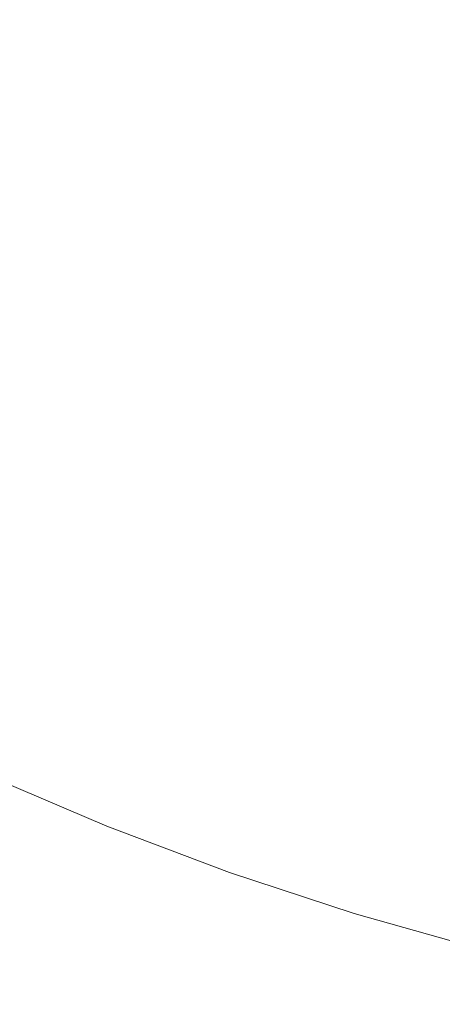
# Model space of a CAD drawing. Header units: centimetres. Extents: x -26 to 27.3, y -25.3 to -23.5.
# Tile 60 of 200: x -8.011 to -7.9699, y -25.0556 to -24.9599. Entities that reach past the tile are written whole.
import ezdxf

# ---------------------------------------------------------------- set-up
doc = ezdxf.new("R2010")
doc.units = ezdxf.units.CM
doc.header["$LTSCALE"] = 2.54
doc.layers.add('Lucido design-1', color=7, linetype='Continuous')

# ---------------------------------------------------------------- blocks, each defined once
blk = doc.blocks.new('Gruppo-4-1')
at = {"color": 7, "linetype": 'Continuous', "lineweight": 9}
blk.add_3dface([(-25.890647, -23.559888, -349.282667), (-25.890647, -25.159888, -349.282667), (27.209353, -25.159888, -349.282667), (27.209353, -23.559888, -349.282667)], dxfattribs=at)
for points, invisible_edges in [([(-8.002533, -24.960174, -350.053507), (-8.010933, -24.955245, -350.053507), (-8.00945, -24.952837, -350.050572), (-8.001154, -24.957705, -350.050572)], 15), ([(-8.003971, -24.962748, -350.056326), (-8.012479, -24.957755, -350.056326), (-8.010933, -24.955245, -350.053507), (-8.002533, -24.960174, -350.053507)], 15), ([(-7.992659, -24.962217, -350.050572), (-8.001154, -24.957705, -350.050572), (-7.999836, -24.955345, -350.047528), (-7.991442, -24.959803, -350.047528)], 15), ([(-7.981806, -24.961555, -350.044379), (-7.990283, -24.957504, -350.044379), (-7.989168, -24.955292, -350.041082), (-7.980786, -24.959297, -350.041082)], 15), ([(-7.971382, -24.960806, -350.037741), (-7.979837, -24.957198, -350.037741), (-7.978945, -24.955226, -350.034311), (-7.970575, -24.958798, -350.034311)], 15), ([(-7.972241, -24.962943, -350.041082), (-7.980786, -24.959297, -350.041082), (-7.979837, -24.957198, -350.037741), (-7.971382, -24.960806, -350.037741)], 15), ([(-7.962061, -24.962011, -350.034311), (-7.970575, -24.958798, -350.034311), (-7.969822, -24.956922, -350.030801), (-7.961388, -24.960105, -350.030801)], 15), ([(-8.005465, -24.965422, -350.059026), (-8.014085, -24.960364, -350.059026), (-8.012479, -24.957755, -350.056326), (-8.003971, -24.962748, -350.056326)], 15), ([(-7.993932, -24.964742, -350.053507), (-8.002533, -24.960174, -350.053507), (-8.001154, -24.957705, -350.050572), (-7.992659, -24.962217, -350.050572)], 15), ([(-7.982867, -24.963901, -350.047528), (-7.991442, -24.959803, -350.047528), (-7.990283, -24.957504, -350.044379), (-7.981806, -24.961555, -350.044379)], 15), ([(-7.962782, -24.964051, -350.037741), (-7.971382, -24.960806, -350.037741), (-7.970575, -24.958798, -350.034311), (-7.962061, -24.962011, -350.034311)], 15), ([(-7.995259, -24.967374, -350.056326), (-8.003971, -24.962748, -350.056326), (-8.002533, -24.960174, -350.053507), (-7.993932, -24.964742, -350.053507)], 15), ([(-7.98398, -24.966364, -350.050572), (-7.992659, -24.962217, -350.050572), (-7.991442, -24.959803, -350.047528), (-7.982867, -24.963901, -350.047528)], 15), ([(-7.973165, -24.965242, -350.044379), (-7.981806, -24.961555, -350.044379), (-7.980786, -24.959297, -350.041082), (-7.972241, -24.962943, -350.041082)], 15), ([(-8.007013, -24.968193, -350.061601), (-8.015749, -24.963067, -350.061601), (-8.014085, -24.960364, -350.059026), (-8.005465, -24.965422, -350.059026)], 15), ([(-7.96355, -24.966223, -350.041082), (-7.972241, -24.962943, -350.041082), (-7.971382, -24.960806, -350.037741), (-7.962782, -24.964051, -350.037741)], 15), ([(-7.974125, -24.967631, -350.047528), (-7.982867, -24.963901, -350.047528), (-7.981806, -24.961555, -350.044379), (-7.973165, -24.965242, -350.044379)], 15), ([(-8.008613, -24.971056, -350.064046), (-8.017469, -24.965859, -350.064046), (-8.015749, -24.963067, -350.061601), (-8.007013, -24.968193, -350.061601)], 15), ([(-7.996639, -24.97011, -350.059026), (-8.005465, -24.965422, -350.059026), (-8.003971, -24.962748, -350.056326), (-7.995259, -24.967374, -350.056326)], 15), ([(-7.985145, -24.968941, -350.053507), (-7.993932, -24.964742, -350.053507), (-7.992659, -24.962217, -350.050572), (-7.98398, -24.966364, -350.050572)], 15), ([(-7.964375, -24.968559, -350.044379), (-7.973165, -24.965242, -350.044379), (-7.972241, -24.962943, -350.041082), (-7.96355, -24.966223, -350.041082)], 15), ([(-7.975133, -24.970139, -350.050572), (-7.98398, -24.966364, -350.050572), (-7.982867, -24.963901, -350.047528), (-7.974125, -24.967631, -350.047528)], 15), ([(-7.986359, -24.971627, -350.056326), (-7.995259, -24.967374, -350.056326), (-7.993932, -24.964742, -350.053507), (-7.985145, -24.968941, -350.053507)], 15), ([(-8.010261, -24.974007, -350.066356), (-8.019241, -24.968737, -350.066356), (-8.017469, -24.965859, -350.064046), (-8.008613, -24.971056, -350.064046)], 15), ([(-7.998068, -24.972944, -350.061601), (-8.007013, -24.968193, -350.061601), (-8.005465, -24.965422, -350.059026), (-7.996639, -24.97011, -350.059026)], 15), ([(-7.965233, -24.970987, -350.047528), (-7.974125, -24.967631, -350.047528), (-7.973165, -24.965242, -350.044379), (-7.964375, -24.968559, -350.044379)], 15), ([(-7.976187, -24.972763, -350.053507), (-7.985145, -24.968941, -350.053507), (-7.98398, -24.966364, -350.050572), (-7.975133, -24.970139, -350.050572)], 15), ([(-7.987621, -24.974419, -350.059026), (-7.996639, -24.97011, -350.059026), (-7.995259, -24.967374, -350.056326), (-7.986359, -24.971627, -350.056326)], 15), ([(-7.966134, -24.973536, -350.050572), (-7.975133, -24.970139, -350.050572), (-7.974125, -24.967631, -350.047528), (-7.965233, -24.970987, -350.047528)], 15), ([(-8.011956, -24.977041, -350.068529), (-8.021063, -24.971697, -350.068529), (-8.019241, -24.968737, -350.066356), (-8.010261, -24.974007, -350.066356)], 15), ([(-7.999544, -24.975873, -350.064046), (-8.008613, -24.971056, -350.064046), (-8.007013, -24.968193, -350.061601), (-7.998068, -24.972944, -350.061601)], 15), ([(-7.977287, -24.975499, -350.056326), (-7.986359, -24.971627, -350.056326), (-7.985145, -24.968941, -350.053507), (-7.976187, -24.972763, -350.053507)], 15), ([(-7.988928, -24.977311, -350.061601), (-7.998068, -24.972944, -350.061601), (-7.996639, -24.97011, -350.059026), (-7.987621, -24.974419, -350.059026)], 15), ([(-7.967076, -24.976202, -350.053507), (-7.976187, -24.972763, -350.053507), (-7.975133, -24.970139, -350.050572), (-7.966134, -24.973536, -350.050572)], 15), ([(-8.001066, -24.978891, -350.066356), (-8.010261, -24.974007, -350.066356), (-8.008613, -24.971056, -350.064046), (-7.999544, -24.975873, -350.064046)], 15), ([(-7.978429, -24.978341, -350.059026), (-7.987621, -24.974419, -350.059026), (-7.986359, -24.971627, -350.056326), (-7.977287, -24.975499, -350.056326)], 15), ([(-7.990279, -24.9803, -350.064046), (-7.999544, -24.975873, -350.064046), (-7.998068, -24.972944, -350.061601), (-7.988928, -24.977311, -350.061601)], 15), ([(-7.968058, -24.978982, -350.056326), (-7.977287, -24.975499, -350.056326), (-7.976187, -24.972763, -350.053507), (-7.967076, -24.976202, -350.053507)], 15), ([(-8.00263, -24.981993, -350.068529), (-8.011956, -24.977041, -350.068529), (-8.010261, -24.974007, -350.066356), (-8.001066, -24.978891, -350.066356)], 15), ([(-7.979612, -24.981286, -350.061601), (-7.988928, -24.977311, -350.061601), (-7.987621, -24.974419, -350.059026), (-7.978429, -24.978341, -350.059026)], 15), ([(-7.969078, -24.98187, -350.059026), (-7.978429, -24.978341, -350.059026), (-7.977287, -24.975499, -350.056326), (-7.968058, -24.978982, -350.056326)], 15), ([(-7.991672, -24.98338, -350.066356), (-8.001066, -24.978891, -350.066356), (-7.999544, -24.975873, -350.064046), (-7.990279, -24.9803, -350.064046)], 15), ([(-8.004235, -24.985176, -350.070559), (-8.013694, -24.980152, -350.070559), (-8.011956, -24.977041, -350.068529), (-8.00263, -24.981993, -350.068529)], 15), ([(-7.980835, -24.98433, -350.064046), (-7.990279, -24.9803, -350.064046), (-7.988928, -24.977311, -350.061601), (-7.979612, -24.981286, -350.061601)], 15), ([(-7.970136, -24.984863, -350.061601), (-7.979612, -24.981286, -350.061601), (-7.978429, -24.978341, -350.059026), (-7.969078, -24.98187, -350.059026)], 15), ([(-7.993103, -24.986546, -350.068529), (-8.00263, -24.981993, -350.068529), (-8.001066, -24.978891, -350.066356), (-7.991672, -24.98338, -350.066356)], 15), ([(-8.005877, -24.988433, -350.072442), (-8.015473, -24.983337, -350.072442), (-8.013694, -24.980152, -350.070559), (-8.004235, -24.985176, -350.070559)], 15), ([(-7.982095, -24.987466, -350.066356), (-7.991672, -24.98338, -350.066356), (-7.990279, -24.9803, -350.064046), (-7.980835, -24.98433, -350.064046)], 15), ([(-7.971228, -24.987955, -350.064046), (-7.980835, -24.98433, -350.064046), (-7.979612, -24.981286, -350.061601), (-7.970136, -24.984863, -350.061601)], 15), ([(-7.994571, -24.989794, -350.070559), (-8.004235, -24.985176, -350.070559), (-8.00263, -24.981993, -350.068529), (-7.993103, -24.986546, -350.068529)], 15), ([(-7.960516, -24.988034, -350.061601), (-7.970136, -24.984863, -350.061601), (-7.969078, -24.98187, -350.059026), (-7.959586, -24.984999, -350.059026)], 15), ([(-8.007554, -24.99176, -350.074176), (-8.01729, -24.986589, -350.074176), (-8.015473, -24.983337, -350.072442), (-8.005877, -24.988433, -350.072442)], 15), ([(-7.983391, -24.99069, -350.068529), (-7.993103, -24.986546, -350.068529), (-7.991672, -24.98338, -350.066356), (-7.982095, -24.987466, -350.066356)], 15), ([(-7.972354, -24.991142, -350.066356), (-7.982095, -24.987466, -350.066356), (-7.980835, -24.98433, -350.064046), (-7.971228, -24.987955, -350.064046)], 15), ([(-7.961476, -24.991169, -350.064046), (-7.971228, -24.987955, -350.064046), (-7.970136, -24.984863, -350.061601), (-7.960516, -24.988034, -350.061601)], 15), ([(-7.996074, -24.993118, -350.072442), (-8.005877, -24.988433, -350.072442), (-8.004235, -24.985176, -350.070559), (-7.994571, -24.989794, -350.070559)], 15), ([(-8.009264, -24.99515, -350.075757), (-8.019141, -24.989904, -350.075757), (-8.01729, -24.986589, -350.074176), (-8.007554, -24.99176, -350.074176)], 15), ([(-7.98472, -24.993997, -350.070559), (-7.994571, -24.989794, -350.070559), (-7.993103, -24.986546, -350.068529), (-7.983391, -24.99069, -350.068529)], 15), ([(-7.973512, -24.994418, -350.068529), (-7.983391, -24.99069, -350.068529), (-7.982095, -24.987466, -350.066356), (-7.972354, -24.991142, -350.066356)], 15), ([(-7.962466, -24.994401, -350.066356), (-7.972354, -24.991142, -350.066356), (-7.971228, -24.987955, -350.064046), (-7.961476, -24.991169, -350.064046)], 15), ([(-7.997608, -24.996512, -350.074176), (-8.007554, -24.99176, -350.074176), (-8.005877, -24.988433, -350.072442), (-7.996074, -24.993118, -350.072442)], 15), ([(-7.98608, -24.997382, -350.072442), (-7.996074, -24.993118, -350.072442), (-7.994571, -24.989794, -350.070559), (-7.98472, -24.993997, -350.070559)], 15), ([(-8.011002, -24.998598, -350.077181), (-8.021025, -24.993275, -350.077181), (-8.019141, -24.989904, -350.075757), (-8.009264, -24.99515, -350.075757)], 15), ([(-7.974699, -24.997779, -350.070559), (-7.98472, -24.993997, -350.070559), (-7.983391, -24.99069, -350.068529), (-7.973512, -24.994418, -350.068529)], 15), ([(-7.999172, -24.999972, -350.075757), (-8.009264, -24.99515, -350.075757), (-8.007554, -24.99176, -350.074176), (-7.997608, -24.996512, -350.074176)], 15), ([(-7.963483, -24.997724, -350.068529), (-7.973512, -24.994418, -350.068529), (-7.972354, -24.991142, -350.066356), (-7.962466, -24.994401, -350.066356)], 15), ([(-7.987469, -25.000839, -350.074176), (-7.997608, -24.996512, -350.074176), (-7.996074, -24.993118, -350.072442), (-7.98608, -24.997382, -350.072442)], 15), ([(-7.975914, -25.001218, -350.072442), (-7.98608, -24.997382, -350.072442), (-7.98472, -24.993997, -350.070559), (-7.974699, -24.997779, -350.070559)], 15), ([(-7.964527, -25.001132, -350.070559), (-7.974699, -24.997779, -350.070559), (-7.973512, -24.994418, -350.068529), (-7.963483, -24.997724, -350.068529)], 15), ([(-8.000763, -25.003491, -350.077181), (-8.011002, -24.998598, -350.077181), (-8.009264, -24.99515, -350.075757), (-7.999172, -24.999972, -350.075757)], 15), ([(-7.988885, -25.004362, -350.075757), (-7.999172, -24.999972, -350.075757), (-7.997608, -24.996512, -350.074176), (-7.987469, -25.000839, -350.074176)], 15), ([(-7.977155, -25.004731, -350.074176), (-7.987469, -25.000839, -350.074176), (-7.98608, -24.997382, -350.072442), (-7.975914, -25.001218, -350.072442)], 15), ([(-7.965595, -25.00462, -350.072442), (-7.975914, -25.001218, -350.072442), (-7.974699, -24.997779, -350.070559), (-7.964527, -25.001132, -350.070559)], 15), ([(-8.002377, -25.007064, -350.078446), (-8.012767, -25.002099, -350.078446), (-8.011002, -24.998598, -350.077181), (-8.000763, -25.003491, -350.077181)], 15), ([(-7.990325, -25.007945, -350.077181), (-8.000763, -25.003491, -350.077181), (-7.999172, -24.999972, -350.075757), (-7.988885, -25.004362, -350.075757)], 15), ([(-7.97842, -25.008311, -350.075757), (-7.988885, -25.004362, -350.075757), (-7.987469, -25.000839, -350.074176), (-7.977155, -25.004731, -350.074176)], 15), ([(-7.966686, -25.008182, -350.074176), (-7.977155, -25.004731, -350.074176), (-7.975914, -25.001218, -350.072442), (-7.965595, -25.00462, -350.072442)], 15), ([(-8.004014, -25.010684, -350.07955), (-8.014556, -25.005646, -350.07955), (-8.012767, -25.002099, -350.078446), (-8.002377, -25.007064, -350.078446)], 15), ([(-7.991786, -25.011583, -350.078446), (-8.002377, -25.007064, -350.078446), (-8.000763, -25.003491, -350.077181), (-7.990325, -25.007945, -350.077181)], 15), ([(-7.979707, -25.011952, -350.077181), (-7.990325, -25.007945, -350.077181), (-7.988885, -25.004362, -350.075757), (-7.97842, -25.008311, -350.075757)], 15), ([(-7.967798, -25.011812, -350.075757), (-7.97842, -25.008311, -350.075757), (-7.977155, -25.004731, -350.074176), (-7.966686, -25.008182, -350.074176)], 15), ([(-8.005669, -25.014346, -350.080489), (-8.016365, -25.009235, -350.080489), (-8.014556, -25.005646, -350.07955), (-8.004014, -25.010684, -350.07955)], 15), ([(-7.993268, -25.015269, -350.07955), (-8.004014, -25.010684, -350.07955), (-8.002377, -25.007064, -350.078446), (-7.991786, -25.011583, -350.078446)], 15), ([(-7.981013, -25.015649, -350.078446), (-7.991786, -25.011583, -350.078446), (-7.990325, -25.007945, -350.077181), (-7.979707, -25.011952, -350.077181)], 15), ([(-7.968929, -25.015505, -350.077181), (-7.979707, -25.011952, -350.077181), (-7.97842, -25.008311, -350.075757), (-7.967798, -25.011812, -350.075757)], 15), ([(-8.00734, -25.018043, -350.081263), (-8.018192, -25.012857, -350.081263), (-8.016365, -25.009235, -350.080489), (-8.005669, -25.014346, -350.080489)], 15), ([(-7.994766, -25.018998, -350.080489), (-8.005669, -25.014346, -350.080489), (-8.004014, -25.010684, -350.07955), (-7.993268, -25.015269, -350.07955)], 15), ([(-7.982336, -25.019395, -350.07955), (-7.993268, -25.015269, -350.07955), (-7.991786, -25.011583, -350.078446), (-7.981013, -25.015649, -350.078446)], 15), ([(-8.009025, -25.021769, -350.081869), (-8.020033, -25.016509, -350.081869), (-8.018192, -25.012857, -350.081263), (-8.00734, -25.018043, -350.081263)], 15), ([(-7.970077, -25.019253, -350.078446), (-7.981013, -25.015649, -350.078446), (-7.979707, -25.011952, -350.077181), (-7.968929, -25.015505, -350.077181)], 15), ([(-7.996279, -25.022763, -350.081263), (-8.00734, -25.018043, -350.081263), (-8.005669, -25.014346, -350.080489), (-7.994766, -25.018998, -350.080489)], 15), ([(-7.983675, -25.023183, -350.080489), (-7.994766, -25.018998, -350.080489), (-7.993268, -25.015269, -350.07955), (-7.982336, -25.019395, -350.07955)], 15), ([(-7.97124, -25.023052, -350.07955), (-7.982336, -25.019395, -350.07955), (-7.981013, -25.015649, -350.078446), (-7.970077, -25.019253, -350.078446)], 15), ([(-7.958997, -25.022391, -350.078446), (-7.970077, -25.019253, -350.078446), (-7.968929, -25.015505, -350.077181), (-7.95801, -25.018597, -350.077181)], 15), ([(-8.010719, -25.025518, -350.082305), (-8.021885, -25.020183, -350.082305), (-8.020033, -25.016509, -350.081869), (-8.009025, -25.021769, -350.081869)], 15), ([(-7.997803, -25.026557, -350.081869), (-8.009025, -25.021769, -350.081869), (-8.00734, -25.018043, -350.081263), (-7.996279, -25.022763, -350.081263)], 15), ([(-7.985027, -25.027009, -350.081263), (-7.996279, -25.022763, -350.081263), (-7.994766, -25.018998, -350.080489), (-7.983675, -25.023183, -350.080489)], 15), ([(-7.972417, -25.026894, -350.080489), (-7.983675, -25.023183, -350.080489), (-7.982336, -25.019395, -350.07955), (-7.97124, -25.023052, -350.07955)], 15), ([(-7.959998, -25.026235, -350.07955), (-7.97124, -25.023052, -350.07955), (-7.970077, -25.019253, -350.078446), (-7.958997, -25.022391, -350.078446)], 15), ([(-8.012422, -25.029284, -350.082572), (-8.023745, -25.023873, -350.082572), (-8.021885, -25.020183, -350.082305), (-8.010719, -25.025518, -350.082305)], 15), ([(-7.999337, -25.030375, -350.082305), (-8.010719, -25.025518, -350.082305), (-8.009025, -25.021769, -350.081869), (-7.997803, -25.026557, -350.081869)], 15), ([(-7.986389, -25.030865, -350.081869), (-7.997803, -25.026557, -350.081869), (-7.996279, -25.022763, -350.081263), (-7.985027, -25.027009, -350.081263)], 15), ([(-7.973605, -25.030774, -350.081263), (-7.985027, -25.027009, -350.081263), (-7.983675, -25.023183, -350.080489), (-7.972417, -25.026894, -350.080489)], 15), ([(-7.961011, -25.030124, -350.080489), (-7.972417, -25.026894, -350.080489), (-7.97124, -25.023052, -350.07955), (-7.959998, -25.026235, -350.07955)], 15), ([(-8.000878, -25.034209, -350.082572), (-8.012422, -25.029284, -350.082572), (-8.010719, -25.025518, -350.082305), (-7.999337, -25.030375, -350.082305)], 15), ([(-7.98776, -25.034744, -350.082305), (-7.999337, -25.030375, -350.082305), (-7.997803, -25.026557, -350.081869), (-7.986389, -25.030865, -350.081869)], 15), ([(-7.974802, -25.034684, -350.081869), (-7.986389, -25.030865, -350.081869), (-7.985027, -25.027009, -350.081263), (-7.973605, -25.030774, -350.081263)], 15), ([(-7.962033, -25.034051, -350.081263), (-7.973605, -25.030774, -350.081263), (-7.972417, -25.026894, -350.080489), (-7.961011, -25.030124, -350.080489)], 15), ([(-8.002504, -25.038255, -350.082667), (-8.014217, -25.033257, -350.082667), (-8.012422, -25.029284, -350.082572), (-8.000878, -25.034209, -350.082572)], 14), ([(-7.989136, -25.03864, -350.082572), (-8.000878, -25.034209, -350.082572), (-7.999337, -25.030375, -350.082305), (-7.98776, -25.034744, -350.082305)], 15), ([(-7.976007, -25.038618, -350.082305), (-7.98776, -25.034744, -350.082305), (-7.986389, -25.030865, -350.081869), (-7.974802, -25.034684, -350.081869)], 15), ([(-7.963064, -25.038008, -350.081869), (-7.974802, -25.034684, -350.081869), (-7.973605, -25.030774, -350.081263), (-7.962033, -25.034051, -350.081263)], 15), ([(-25.890647, -25.159888, -350.082667), (-8.014217, -25.033257, -350.082667), (-8.002504, -25.038255, -350.082667)], 9), ([(-7.990589, -25.042751, -350.082667), (-8.002504, -25.038255, -350.082667), (-8.000878, -25.034209, -350.082572), (-7.989136, -25.03864, -350.082572)], 14), ([(-7.977217, -25.042569, -350.082572), (-7.989136, -25.03864, -350.082572), (-7.98776, -25.034744, -350.082305), (-7.976007, -25.038618, -350.082305)], 15), ([(-7.964101, -25.04199, -350.082305), (-7.976007, -25.038618, -350.082305), (-7.974802, -25.034684, -350.081869), (-7.963064, -25.038008, -350.081869)], 15), ([(-8.002504, -25.038255, -350.082667), (-7.990589, -25.042751, -350.082667), (-25.890647, -25.159888, -350.082667)], 10), ([(-7.978494, -25.046738, -350.082667), (-7.990589, -25.042751, -350.082667), (-7.989136, -25.03864, -350.082572), (-7.977217, -25.042569, -350.082572)], 14), ([(-7.965142, -25.045989, -350.082572), (-7.977217, -25.042569, -350.082572), (-7.976007, -25.038618, -350.082305), (-7.964101, -25.04199, -350.082305)], 15), ([(-25.890647, -25.159888, -350.082667), (-7.990589, -25.042751, -350.082667), (-7.978494, -25.046738, -350.082667)], 9), ([(-7.96624, -25.050208, -350.082667), (-7.978494, -25.046738, -350.082667), (-7.977217, -25.042569, -350.082572), (-7.965142, -25.045989, -350.082572)], 14), ([(-25.890647, -25.159888, -350.082667), (-7.978494, -25.046738, -350.082667), (-7.96624, -25.050208, -350.082667)], 9), ([(-7.96624, -25.050208, -350.082667), (-7.953851, -25.053155, -350.082667), (-25.890647, -25.159888, -350.082667)], 10), ([(-25.890647, -25.159888, -350.082667), (-7.953851, -25.053155, -350.082667), (-7.941347, -25.055573, -350.082667)], 9)]:
    blk.add_3dface(points, dxfattribs=dict(at, invisible_edges=invisible_edges))

msp = doc.modelspace()

# ---------------------------------------------------------------- block references
at = {"layer": 'Lucido design-1', "color": 7}
msp.add_blockref('Gruppo-4-1', (0, 0), dxfattribs=at)

doc.saveas('drawing.dxf')
